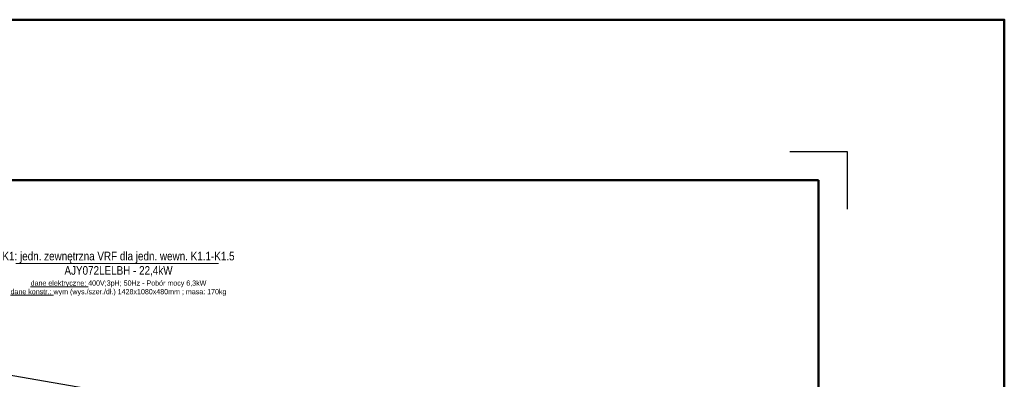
# Model space of a CAD drawing. Header units: millimetres. Extents: x -23540 to 53212, y -37964 to 41185.
# Tile 168 of 203: x 12027 to 13740, y -29196 to -28569. Entities that reach past the tile are written whole.
import ezdxf
from ezdxf import colors
from ezdxf.entities.mleader import LeaderData, LeaderLine
from ezdxf.math import Vec2, Vec3

# ---------------------------------------------------------------- set-up
doc = ezdxf.new("R2010")
doc.units = ezdxf.units.MM
for name, color, linetype, lineweight in [('M_Ramki do druku', 7, 'Continuous', 18), ('M_Ramki rysunków', 2, 'Continuous', 18), ('mm_klimatyzacja', 94, 'Continuous', 50), ('Przekrojowa', 60, 'Continuous', 18)]:
    doc.layers.add(name, color=color, linetype=linetype, lineweight=lineweight)
doc.styles.get("Standard").update_dxf_attribs({"font": 'arial.ttf'})

msp = doc.modelspace()

# ---------------------------------------------------------------- linework, layer by layer
at = {"layer": 'M_Ramki do druku', "color": 251, "lineweight": -2, "true_color": 0x636466}
msp.add_lwpolyline([(13366.9, -28799), (13466.9, -28799), (13466.9, -28899)], dxfattribs=at)
at = {"layer": 'M_Ramki rysunków', "color": 18, "lineweight": 50, "true_color": 0x000000}
for p, q in [((10596.9, -28849), (13416.9, -28849)), ((13416.9, -28849), (13416.9, -32949))]:
    msp.add_line(p, q, dxfattribs=at)
at = {"layer": 'mm_klimatyzacja', "lineweight": 15}
msp.add_line((12372.8, -28994.2), (12019.9, -28994.2), dxfattribs=at)
at = {"layer": 'Przekrojowa', "color": 1, "lineweight": 50}
msp.add_lwpolyline([(10322.1, -28569.2), (13740.2, -28569.2), (13740.2, -33289.3), (10322.1, -33289.3)], close=True, dxfattribs=at)

# ---------------------------------------------------------------- texts
at = {"layer": 'mm_klimatyzacja', "lineweight": 15, "insert": (12198.6, -28973.5), "char_height": 15, "width": 350.918, "attachment_point": 2}
msp.add_mtext('{\\fArial Narrow|b0|i0|c238|p34;K1: jedn. zewnętrzna VRF dla jedn. wewn. K1.1-K1.5 AJY072LELBH - 22,4kW\\P\\H0.6x;\\Ldane elektryczne: \\l400V;3pH; 50Hz - Pobór mocy 6,3kW\\P\\Ldane konstr.: \\lwym (wys./szer./dł.) 1428x1080x480mm ; masa: 170kg}', dxfattribs=at)

# ---------------------------------------------------------------- leaders
at = {"layer": 'Przekrojowa', "color": 18, "true_color": 0x000000}
ml = msp.add_multileader_mtext('Standard', dxfattribs=at)
ml.set_content('', color=(0, 0, 0))
ml.set_leader_properties()
ml.build(insert=Vec2(0, 0))
ml.multileader.update_dxf_attribs({"has_dogleg": 0, "arrow_head_size": 20, "scale": 5})
ctx = ml.context
ctx.base_point, ctx.scale, ctx.char_height, ctx.arrow_head_size, ctx.landing_gap_size, ctx.plane_origin = Vec3(12418.4, -29258.8), 5, 20, 20, 10, Vec3(11890.5, -29167.3)
notes = []
notes.append((ctx, [(0, (1, 1, 0), (12378.4, -29258.8), (1, 0), 40, [(0, [(11890.5, -29167.3)], 0, [])])]))
ctx.mtext.insert, ctx.mtext.flow_direction = Vec3(12428.4, -29248.8), 5
for ctx, leaders in notes:
    for number, flags, end, landing, length, lines in leaders:
        leader = LeaderData()
        leader.index, (leader.has_last_leader_line, leader.has_dogleg_vector, leader.attachment_direction) = number, flags
        leader.last_leader_point, leader.dogleg_vector, leader.dogleg_length = Vec3(end), Vec3(landing), length
        for number, points, colour, breaks in lines:
            line = LeaderLine()
            line.index, line.vertices, line.color, line.breaks = number, Vec3.list(points), colors.encode_raw_color(colour), breaks
            leader.lines.append(line)
        ctx.leaders.append(leader)

doc.saveas('drawing.dxf')
